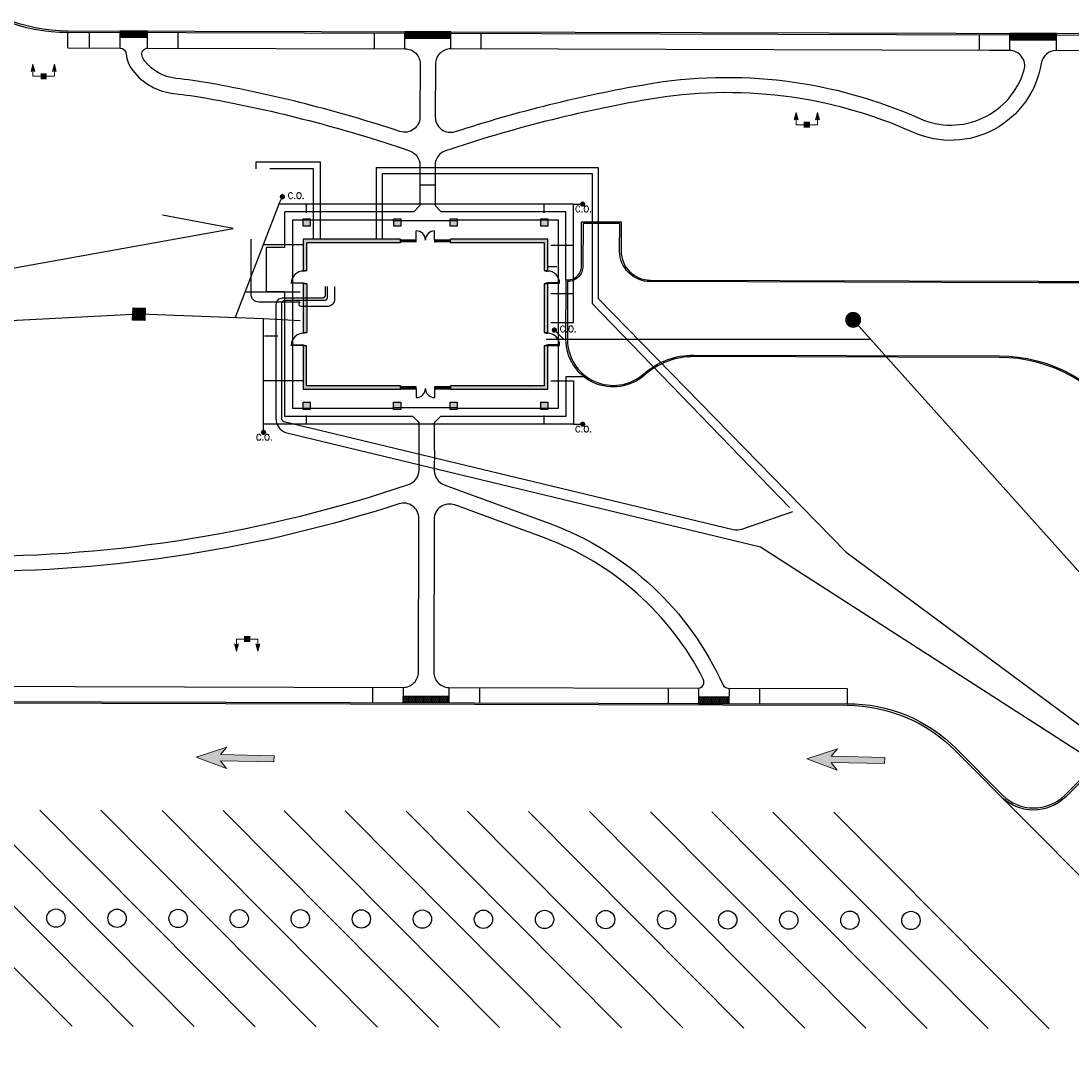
# Model space of a CAD drawing. Header units: feet. Extents: x 130225 to 136325, y 575087 to 575951.
# Tile 5 of 10: x 133006 to 133350, y 575340 to 575675. Entities that reach past the tile are written whole.
import ezdxf

# ---------------------------------------------------------------- set-up
doc = ezdxf.new("R2010")
doc.units = ezdxf.units.FT
doc.header["$MEASUREMENT"] = 0
doc.linetypes.add('elec', pattern=[0])
for name, color, linetype in [('BD_P_Building', 4, 'Continuous'), ('C-ELEC', 83, 'UTIL-ELEC-GENERAL'), ('C-SAN SERV', 43, 'UTIL-SAN-SERV'), ('C-STM', 132, 'Continuous'), ('C-STM STR', 132, 'Continuous'), ('C-WAT', 153, 'UTIL-WATER'), ('LT_P_Luminaires', 2, 'Continuous'), ('PM_P_Cells', 7, 'Continuous'), ('PM_P_Parking_Lot_Stall', 7, 'Continuous'), ('PV_P_Curb', 120, 'Continuous'), ('PV_P_EOP', 7, 'Continuous'), ('PV_P_Walk', 231, 'Continuous'), ('SH_Text', 7, 'Continuous'), ('UT_P_Electric', 1, 'elec')]:
    doc.layers.add(name, color=color, linetype=linetype)
doc.styles.add('Romans', font='romans.shx', dxfattribs={"height": 2.5})
doc.styles.add('Simplex', font='simplex.shx')
doc.linetypes.add('UTIL-ELEC-GENERAL', pattern='A,1,-0.1,["E",Simplex,S=0.1,R=0,X=-0.033,Y=-0.05],-0.1', length=1.2)
doc.linetypes.add('UTIL-SAN-SERV', pattern='A,1,-0.15,["SS",Simplex,S=0.1,R=0,X=-0.0825,Y=-0.05],-0.15', length=1.3)
doc.linetypes.add('UTIL-WATER', pattern='A,1,-0.1,["W",Simplex,S=0.1,R=0,X=-0.033,Y=-0.05],-0.1', length=1.2)

# ---------------------------------------------------------------- blocks, each defined once
blk = doc.blocks.new('*U890')
h = blk.add_hatch()
h.set_pattern_fill('HEX', color=0)
h.set_pattern_definition([(0, (5.01317, 0), (0, 0.216506), [0.125, -0.25]), (120, (5.01317, 0), (-0.1875, -0.108253), [0.125, -0.25]), (60, (5.13817, 0), (-0.1875, 0.108253), [0.125, -0.25])])
h.paths.add_polyline_path([(0, 0), (9.01, 0), (9.01, 2), (0, 2)])
at = {"color": 0}
blk.add_lwpolyline([(0, 0), (9.01, 0), (9.01, 2), (0, 2)], close=True, dxfattribs=at)
blk = doc.blocks.new('*U891')
h = blk.add_hatch()
h.set_pattern_fill('HEX', color=0)
h.set_pattern_definition([(0, (10.99463, 0), (0, 0.2165064), [0.125, -0.25]), (120, (10.99463, 0), (-0.1875, -0.108253), [0.125, -0.25]), (60, (11.11963, 0), (-0.1875, 0.108253), [0.125, -0.25])])
h.paths.add_polyline_path([(0, 0), (14.99, 0), (14.99, 2), (0, 2)])
at = {"color": 0}
blk.add_lwpolyline([(0, 0), (14.99, 0), (14.99, 2), (0, 2)], close=True, dxfattribs=at)
blk = doc.blocks.new('*U892')
h = blk.add_hatch()
h.set_pattern_fill('HEX', color=0)
h.set_pattern_definition([(0, (11.27072, 0), (0, 0.2165064), [0.125, -0.25]), (120, (11.27072, 0), (-0.1875, -0.108253), [0.125, -0.25]), (60, (11.39572, 0), (-0.1875, 0.108253), [0.125, -0.25])])
h.paths.add_polyline_path([(0, 0), (15.27, 0), (15.27, 2), (0, 2)])
at = {"color": 0}
blk.add_lwpolyline([(0, 0), (15.27, 0), (15.27, 2), (0, 2)], close=True, dxfattribs=at)
blk = doc.blocks.new('*U894')
h = blk.add_hatch()
h.set_pattern_fill('HEX', color=0)
h.set_pattern_definition([(0, (10.99995, 0), (0, 0.2165064), [0.125, -0.25]), (120, (10.99995, 0), (-0.1875, -0.108253), [0.125, -0.25]), (60, (11.12495, 0), (-0.1875, 0.108253), [0.125, -0.25])])
h.paths.add_polyline_path([(0, 0), (15, 0), (15, 2), (0, 2)])
at = {"color": 0}
blk.add_lwpolyline([(0, 0), (15, 0), (15, 2), (0, 2)], close=True, dxfattribs=at)
blk = doc.blocks.new('*U900')
h = blk.add_hatch()
h.set_pattern_fill('HEX', color=0)
h.set_pattern_definition([(0, (5.96185, 0), (0, 0.216506), [0.125, -0.25]), (120, (5.96185, 0), (-0.1875, -0.108253), [0.125, -0.25]), (60, (6.08685, 0), (-0.1875, 0.108253), [0.125, -0.25])])
h.paths.add_polyline_path([(0, 0), (9.96, 0), (9.96, 2), (0, 2)])
at = {"color": 0}
blk.add_lwpolyline([(0, 0), (9.96, 0), (9.96, 2), (0, 2)], close=True, dxfattribs=at)
blk = doc.blocks.new('*U904')
h = blk.add_hatch(color=0)
h.dxf.hatch_style = 1
h.paths.add_polyline_path([(12.73, -0.81), (12.76, 0.19), (4.01, 0.4), (5.04, 1.62), (0, 0), (4.96, -1.86), (3.99, -0.6)])
at = {"color": 0, "linetype": 'Continuous', "lineweight": 0, "flags": 128}
blk.add_lwpolyline([(12.73, -0.81), (12.76, 0.19), (4.01, 0.4), (5.04, 1.62), (0, 0), (4.96, -1.86), (3.99, -0.6)], close=True, dxfattribs=at)
blk = doc.blocks.new('HMAP')
at = {"layer": 'LT_P_Luminaires', "linetype": 'Continuous', "lineweight": 0, "true_color": 0xe0e000, "extrusion": (0, 0, -1)}
for points in [[(0.175, 0.2), (0.143, 0.08, -0.310881), (0.207, 0.08)], [(-0.175, 0.2), (-0.207, 0.08, -0.310881), (-0.143, 0.08)]]:
    blk.add_hatch(color=52, dxfattribs=at).paths.add_polyline_path(points)
at = {"layer": 'LT_P_Luminaires', "color": 52, "linetype": 'Continuous', "lineweight": 13, "true_color": 0xe0e000}
for p, q in [((-0.175, 0), (-0.175, 0.09)), ((-0.175, 0), (-0.05, 0)), ((0.05, 0), (0.175, 0)), ((0.175, 0), (0.175, 0.09))]:
    blk.add_line(p, q, dxfattribs=at)
at = {"layer": 'LT_P_Luminaires', "color": 52, "linetype": 'Continuous', "lineweight": 0, "true_color": 0xe0e000, "flags": 128}
for points in [[(-0.175, 0.2), (-0.143, 0.08, 0.310881), (-0.207, 0.08)], [(0.175, 0.2), (0.207, 0.08, 0.310881), (0.143, 0.08)]]:
    blk.add_lwpolyline(points, format="xyb", close=True, dxfattribs=at)
at = {"layer": 'LT_P_Luminaires', "color": 7, "linetype": 'Continuous', "lineweight": 0, "extrusion": (0, 0, -1)}
blk.add_solid([(0.05, 0.05), (-0.05, 0.05), (0.05, -0.05), (-0.05, -0.05)], dxfattribs=at)

msp = doc.modelspace()

# ---------------------------------------------------------------- hatches: boundary and pattern name
at = {"layer": 'BD_P_Building'}
h = msp.add_hatch(color=256, dxfattribs=at)
h.dxf.hatch_style = 1
h.paths.add_polyline_path([(133130.04, 575556.1), (133099.29, 575556.1), (133099.29, 575569.13), (133098.19, 575569.13), (133098.19, 575555), (133130.04, 575555)])
h.paths.add_polyline_path([(133178.23, 575569.13), (133177.12, 575569.13), (133177.12, 575556.1), (133146.37, 575556.1), (133146.37, 575555), (133178.23, 575555)])
h.paths.add_polyline_path([(133178.23, 575589.47), (133177.08, 575589.47), (133177.08, 575573.47), (133177.12, 575573.47), (133178.23, 575573.47)])
h.paths.add_polyline_path([(133178.23, 575604.04), (133146.37, 575604.04), (133146.37, 575602.89), (133177.08, 575602.89), (133177.08, 575593.8), (133178.23, 575593.8)])
h.paths.add_polyline_path([(133130.04, 575604.04), (133098.19, 575604.04), (133098.19, 575593.8), (133099.33, 575593.8), (133099.33, 575602.89), (133130.04, 575602.89)])
h.paths.add_polyline_path([(133100.46, 575610.43), (133098.12, 575610.43), (133098.12, 575608.35), (133100.46, 575608.35)])
h.paths.add_polyline_path([(133100.46, 575610.68), (133098.12, 575610.68), (133098.12, 575610.43), (133100.46, 575610.43)])
h.paths.add_polyline_path([(133130.16, 575610.68), (133127.83, 575610.68), (133127.83, 575610.04), (133130.16, 575610.04)])
h.paths.add_polyline_path([(133130.16, 575610.04), (133127.83, 575610.04), (133127.83, 575608.35), (133130.16, 575608.35)])
h.paths.add_polyline_path([(133148.62, 575610.68), (133146.29, 575610.68), (133146.29, 575610.04), (133148.62, 575610.04)])
h.paths.add_polyline_path([(133148.62, 575610.04), (133146.29, 575610.04), (133146.29, 575608.35), (133148.62, 575608.35)])
h.paths.add_polyline_path([(133178.29, 575610.68), (133175.95, 575610.68), (133175.95, 575610.43), (133178.29, 575610.43)])
h.paths.add_polyline_path([(133178.29, 575610.43), (133175.95, 575610.43), (133175.95, 575608.35), (133178.29, 575608.35)])
h.paths.add_polyline_path([(133178.29, 575550.69), (133175.95, 575550.69), (133175.95, 575548.6), (133178.29, 575548.6)])
h.paths.add_polyline_path([(133178.29, 575548.6), (133175.95, 575548.6), (133175.95, 575548.35), (133178.29, 575548.35)])
h.paths.add_polyline_path([(133148.62, 575549), (133146.29, 575549), (133146.29, 575548.35), (133148.62, 575548.35)])
h.paths.add_polyline_path([(133148.62, 575550.69), (133146.29, 575550.69), (133146.29, 575549), (133148.62, 575549)])
h.paths.add_polyline_path([(133130.12, 575549), (133127.79, 575549), (133127.79, 575548.35), (133130.12, 575548.35)])
h.paths.add_polyline_path([(133130.12, 575550.69), (133127.79, 575550.69), (133127.79, 575549), (133130.12, 575549)])
h.paths.add_polyline_path([(133100.46, 575548.6), (133098.12, 575548.6), (133098.12, 575548.35), (133100.46, 575548.35)])
h.paths.add_polyline_path([(133100.46, 575550.69), (133098.12, 575550.69), (133098.12, 575548.6), (133100.46, 575548.6)])
h = msp.add_hatch(color=256, dxfattribs=at)
h.dxf.hatch_style = 1
h.paths.add_polyline_path([(133099.33, 575589.47), (133098.19, 575589.47), (133098.19, 575573.47), (133099.33, 575573.47)])
at = {"layer": 'C-STM STR', "linetype": 'Continuous', "lineweight": -3}
msp.add_hatch(color=9, dxfattribs=at).paths.add_polyline_path([(133046.44, 575581.44), (133046.28, 575577.44), (133042.28, 575577.6), (133042.44, 575581.6)])

# ---------------------------------------------------------------- linework, layer by layer
at = {"layer": 'BD_P_Building'}
for p, q in [((133136.35, 575621.86), (133141.35, 575621.85)), ((133136.35, 575621.86), (133136.35, 575615.04)), ((133141.35, 575621.85), (133141.35, 575615.04)), ((133092.19, 575601.31), (133092.19, 575613.04)), ((133134.35, 575613.04), (133092.19, 575613.04)), ((133134.35, 575613.04), (133136.35, 575615.04)), ((133141.35, 575615.04), (133143.35, 575613.04)), ((133184.23, 575613.04), (133143.35, 575613.04)), ((133184.23, 575590.76), (133184.23, 575613.04)), ((133094.79, 575548.6), (133094.79, 575610.43)), ((133094.79, 575610.43), (133127.5, 575610.43)), ((133098.12, 575610.68), (133100.46, 575610.68)), ((133098.12, 575608.35), (133098.12, 575610.68)), ((133100.46, 575610.68), (133100.46, 575608.35)), ((133127.5, 575610.43), (133127.5, 575610.04)), ((133148.75, 575610.04), (133127.5, 575610.04)), ((133127.83, 575610.68), (133130.16, 575610.68)), ((133127.83, 575608.35), (133127.83, 575610.68)), ((133130.16, 575610.68), (133130.16, 575608.35)), ((133146.29, 575610.68), (133148.62, 575610.68)), ((133146.29, 575608.35), (133146.29, 575610.68)), ((133148.62, 575610.68), (133148.62, 575608.35)), ((133148.75, 575610.43), (133181.62, 575610.43)), ((133148.75, 575610.43), (133148.75, 575610.04)), ((133175.95, 575610.68), (133178.29, 575610.68)), ((133175.95, 575608.35), (133175.95, 575610.68)), ((133178.29, 575610.68), (133178.29, 575608.35)), ((133181.62, 575610.43), (133181.62, 575548.6)), ((133100.46, 575608.35), (133098.12, 575608.35)), ((133130.16, 575608.35), (133127.83, 575608.35)), ((133135.21, 575603.83), (133135.21, 575606.75)), ((133141.21, 575603.83), (133141.21, 575606.75)), ((133148.62, 575608.35), (133146.29, 575608.35)), ((133178.29, 575608.35), (133175.95, 575608.35)), ((133130.04, 575604.04), (133098.19, 575604.04)), ((133098.19, 575604.04), (133098.19, 575593.8)), ((133099.33, 575593.8), (133099.33, 575602.89)), ((133130.04, 575602.89), (133099.33, 575602.89)), ((133130.04, 575602.89), (133130.04, 575604.04)), ((133130.21, 575603.83), (133135.04, 575603.83)), ((133135.04, 575603.75), (133130.21, 575603.75)), ((133130.21, 575603.75), (133130.21, 575603.66)), ((133130.21, 575603.66), (133135.04, 575603.66)), ((133135.04, 575603.21), (133130.21, 575603.21)), ((133135.04, 575603.66), (133135.04, 575603.75)), ((133141.37, 575603.83), (133146.21, 575603.83)), ((133146.21, 575603.75), (133141.37, 575603.75)), ((133141.37, 575603.75), (133141.37, 575603.66)), ((133141.37, 575603.66), (133146.21, 575603.66)), ((133146.21, 575603.21), (133141.37, 575603.21)), ((133146.37, 575603.83), (133146.21, 575603.83)), ((133146.21, 575603.83), (133146.21, 575603.21)), ((133146.21, 575603.66), (133146.21, 575603.75)), ((133146.21, 575603.21), (133146.37, 575603.21)), ((133178.23, 575604.04), (133146.37, 575604.04)), ((133146.37, 575602.89), (133146.37, 575604.04)), ((133146.37, 575603.21), (133146.37, 575603.83)), ((133177.08, 575602.89), (133146.37, 575602.89)), ((133177.08, 575602.89), (133177.08, 575593.8)), ((133178.23, 575593.8), (133178.23, 575604.04)), ((133086.19, 575586.81), (133086.19, 575601.31)), ((133092.19, 575601.31), (133086.19, 575601.31)), ((133098.19, 575593.8), (133099.33, 575593.8)), ((133098.27, 575593.63), (133098.27, 575593.8)), ((133098.43, 575593.63), (133098.27, 575593.63)), ((133098.43, 575593.58), (133098.43, 575593.63)), ((133098.59, 575593.58), (133098.43, 575593.58)), ((133098.59, 575593.63), (133098.59, 575593.58)), ((133098.75, 575593.63), (133098.59, 575593.63)), ((133098.75, 575593.8), (133098.75, 575593.63)), ((133177.08, 575593.8), (133178.23, 575593.8)), ((133177.66, 575593.8), (133177.66, 575593.63)), ((133177.66, 575593.63), (133177.82, 575593.63)), ((133177.82, 575593.63), (133177.82, 575593.58)), ((133177.82, 575593.58), (133177.98, 575593.58)), ((133177.98, 575593.58), (133177.98, 575593.63)), ((133177.98, 575593.63), (133178.14, 575593.63)), ((133178.14, 575593.63), (133178.14, 575593.8)), ((133094.27, 575589.78), (133098.27, 575589.78)), ((133094.27, 575589.63), (133094.27, 575589.78)), ((133098.27, 575589.63), (133094.27, 575589.63)), ((133099.33, 575589.47), (133098.19, 575589.47)), ((133098.19, 575589.47), (133098.19, 575573.47)), ((133098.27, 575589.78), (133098.27, 575589.63)), ((133098.27, 575589.47), (133098.27, 575589.63)), ((133098.27, 575589.63), (133098.43, 575589.63)), ((133098.43, 575589.69), (133098.59, 575589.69)), ((133098.43, 575589.63), (133098.43, 575589.69)), ((133098.59, 575589.69), (133098.59, 575589.63)), ((133098.59, 575589.63), (133098.75, 575589.63)), ((133098.75, 575589.63), (133098.75, 575589.47)), ((133099.29, 575589.47), (133099.33, 575589.47)), ((133099.33, 575589.47), (133099.33, 575573.47)), ((133178.23, 575589.47), (133177.08, 575589.47)), ((133177.08, 575589.47), (133177.08, 575573.47)), ((133177.82, 575589.63), (133177.66, 575589.63)), ((133177.66, 575589.63), (133177.66, 575589.47)), ((133177.98, 575589.69), (133177.82, 575589.69)), ((133177.82, 575589.69), (133177.82, 575589.63)), ((133177.98, 575589.63), (133177.98, 575589.69)), ((133178.14, 575589.63), (133177.98, 575589.63)), ((133182.14, 575589.78), (133178.14, 575589.78)), ((133178.14, 575589.78), (133178.14, 575589.63)), ((133178.14, 575589.63), (133182.14, 575589.63)), ((133178.14, 575589.47), (133178.14, 575589.63)), ((133178.23, 575573.47), (133178.23, 575589.47)), ((133182.14, 575589.63), (133182.14, 575589.78)), ((133092.19, 575586.81), (133086.19, 575586.81)), ((133092.19, 575546), (133092.19, 575586.81)), ((133098.19, 575573.47), (133099.33, 575573.47)), ((133098.27, 575573.3), (133098.27, 575573.47)), ((133098.43, 575573.3), (133098.27, 575573.3)), ((133098.43, 575573.25), (133098.43, 575573.3)), ((133098.59, 575573.25), (133098.43, 575573.25)), ((133098.59, 575573.3), (133098.59, 575573.25)), ((133098.75, 575573.3), (133098.59, 575573.3)), ((133098.75, 575573.47), (133098.75, 575573.3)), ((133177.08, 575573.47), (133178.23, 575573.47)), ((133177.12, 575573.47), (133177.08, 575573.47)), ((133177.66, 575573.47), (133177.66, 575573.3)), ((133177.66, 575573.3), (133177.82, 575573.3)), ((133177.82, 575573.3), (133177.82, 575573.25)), ((133177.82, 575573.25), (133177.98, 575573.25)), ((133177.98, 575573.25), (133177.98, 575573.3)), ((133177.98, 575573.3), (133178.14, 575573.3)), ((133178.14, 575573.3), (133178.14, 575573.47)), ((133094.27, 575569.45), (133098.27, 575569.45)), ((133094.27, 575569.3), (133094.27, 575569.45)), ((133098.27, 575569.3), (133094.27, 575569.3)), ((133099.29, 575569.13), (133098.19, 575569.13)), ((133098.19, 575569.13), (133098.19, 575555)), ((133098.27, 575569.45), (133098.27, 575569.3)), ((133098.27, 575569.13), (133098.27, 575569.3)), ((133098.27, 575569.3), (133098.43, 575569.3)), ((133098.43, 575569.35), (133098.59, 575569.35)), ((133098.43, 575569.3), (133098.43, 575569.35)), ((133098.59, 575569.35), (133098.59, 575569.3)), ((133098.59, 575569.3), (133098.75, 575569.3)), ((133098.75, 575569.3), (133098.75, 575569.13)), ((133099.29, 575556.1), (133099.29, 575569.13)), ((133177.12, 575569.13), (133177.12, 575556.1)), ((133178.23, 575569.13), (133177.12, 575569.13)), ((133177.82, 575569.3), (133177.66, 575569.3)), ((133177.66, 575569.3), (133177.66, 575569.13)), ((133177.98, 575569.35), (133177.82, 575569.35)), ((133177.82, 575569.35), (133177.82, 575569.3)), ((133177.98, 575569.3), (133177.98, 575569.35)), ((133178.14, 575569.3), (133177.98, 575569.3)), ((133182.14, 575569.45), (133178.14, 575569.45)), ((133178.14, 575569.45), (133178.14, 575569.3)), ((133178.14, 575569.3), (133182.14, 575569.3)), ((133178.14, 575569.13), (133178.14, 575569.3)), ((133178.23, 575555), (133178.23, 575569.13)), ((133182.14, 575569.3), (133182.14, 575569.45)), ((133190.15, 575559), (133184.23, 575559)), ((133184.23, 575559), (133184.23, 575546)), ((133098.19, 575555), (133130.04, 575555)), ((133130.04, 575556.1), (133099.29, 575556.1)), ((133130.04, 575555), (133130.04, 575556.1)), ((133135.02, 575555.73), (133130.21, 575555.73)), ((133135.02, 575555.27), (133130.21, 575555.27)), ((133130.21, 575555.27), (133130.21, 575555.19)), ((133130.21, 575555.19), (133135.02, 575555.19)), ((133130.21, 575555.1), (133135.02, 575555.1)), ((133135.02, 575555.19), (133135.02, 575555.27)), ((133135.19, 575555.1), (133135.19, 575552.19)), ((133141.19, 575555.1), (133141.19, 575552.19)), ((133146.21, 575555.73), (133141.36, 575555.73)), ((133146.21, 575555.27), (133141.36, 575555.27)), ((133141.36, 575555.27), (133141.36, 575555.19)), ((133141.36, 575555.19), (133146.21, 575555.19)), ((133141.36, 575555.1), (133146.21, 575555.1)), ((133146.21, 575555.73), (133146.21, 575555.1)), ((133146.37, 575555.73), (133146.21, 575555.73)), ((133146.21, 575555.19), (133146.21, 575555.27)), ((133146.21, 575555.1), (133146.37, 575555.1)), ((133177.12, 575556.1), (133146.37, 575556.1)), ((133146.37, 575556.1), (133146.37, 575555)), ((133146.37, 575555), (133178.23, 575555)), ((133172.04, 575556.1), (133172.12, 575556.1)), ((133127.5, 575548.6), (133094.79, 575548.6)), ((133098.12, 575550.69), (133100.46, 575550.69)), ((133098.12, 575548.35), (133098.12, 575550.69)), ((133100.46, 575548.35), (133098.12, 575548.35)), ((133100.46, 575550.69), (133100.46, 575548.35)), ((133127.5, 575549), (133148.75, 575549)), ((133127.5, 575549), (133127.5, 575548.6)), ((133127.79, 575550.69), (133130.12, 575550.69)), ((133127.79, 575548.35), (133127.79, 575550.69)), ((133130.12, 575548.35), (133127.79, 575548.35)), ((133130.12, 575550.69), (133130.12, 575548.35)), ((133146.29, 575550.69), (133148.62, 575550.69)), ((133146.29, 575548.35), (133146.29, 575550.69)), ((133148.62, 575548.35), (133146.29, 575548.35)), ((133148.62, 575550.69), (133148.62, 575548.35)), ((133148.75, 575548.6), (133148.75, 575549)), ((133181.62, 575548.6), (133148.75, 575548.6)), ((133175.95, 575550.69), (133178.29, 575550.69)), ((133175.95, 575548.35), (133175.95, 575550.69)), ((133178.29, 575548.35), (133175.95, 575548.35)), ((133178.29, 575550.69), (133178.29, 575548.35)), ((133134.12, 575546), (133092.19, 575546)), ((133134.12, 575546), (133136.12, 575544)), ((133141.12, 575544), (133143.12, 575546)), ((133184.23, 575546), (133143.12, 575546)), ((133136.12, 575534.83), (133136.12, 575544)), ((133141.12, 575534.85), (133141.12, 575544))]:
    msp.add_line(p, q, dxfattribs=at)
at = {"layer": 'BD_P_Building', "extrusion": (0, 0, -1)}
for p, q in [((133130.04, 575603.83), (133130.04, 575603.21)), ((133130.21, 575603.83), (133130.04, 575603.83)), ((133130.04, 575603.21), (133130.21, 575603.21)), ((133130.21, 575603.21), (133130.21, 575603.83)), ((133135.04, 575603.83), (133135.04, 575603.21)), ((133135.21, 575603.83), (133135.04, 575603.83)), ((133135.04, 575603.21), (133135.21, 575603.21)), ((133135.21, 575603.21), (133135.21, 575603.83)), ((133141.21, 575603.83), (133141.21, 575603.21)), ((133141.37, 575603.83), (133141.21, 575603.83)), ((133141.21, 575603.21), (133141.37, 575603.21)), ((133141.37, 575603.21), (133141.37, 575603.83)), ((133130.21, 575555.73), (133130.04, 575555.73)), ((133130.04, 575555.1), (133130.21, 575555.1)), ((133130.21, 575555.1), (133130.21, 575555.73)), ((133135.19, 575555.73), (133135.02, 575555.73)), ((133135.02, 575555.73), (133135.02, 575555.1)), ((133135.02, 575555.1), (133135.19, 575555.1)), ((133135.19, 575555.1), (133135.19, 575555.73)), ((133141.36, 575555.73), (133141.19, 575555.73)), ((133141.19, 575555.73), (133141.19, 575555.1)), ((133141.19, 575555.1), (133141.36, 575555.1)), ((133141.36, 575555.1), (133141.36, 575555.73))]:
    msp.add_line(p, q, dxfattribs=at)
at = {"layer": 'BD_P_Building'}
for centre, radius, start, end in [((133135.21, 575603.75), 3, 0, 90), ((133141.21, 575603.75), 3, 90, 180), ((133098.27, 575589.63), 4, 90, 180), ((133178.14, 575589.63), 4, 0, 90), ((133098.27, 575569.3), 4, 90, 180), ((133178.14, 575569.3), 4, 0, 90), ((133135.19, 575555.19), 3, 270, 0), ((133141.19, 575555.19), 3, 180, 270)]:
    msp.add_arc(centre, radius, start, end, dxfattribs=at)
at = {"layer": 'C-ELEC', "color": 9, "linetype": 'ByBlock', "flags": 128}
msp.add_lwpolyline([(133075.19, 575607.54), (133052.05, 575611.96)], dxfattribs=at)
for points in [[(133108.45, 575588.58), (133108.45, 575584.49, -0.414214), (133105.95, 575581.99), (133097.42, 575581.99, -0.681408), (133097.22, 575583.47), (133083.62, 575583.47, -0.414214), (133081.12, 575585.97), (133081.12, 575604.04)], [(133105.31, 575588.58), (133105.31, 575585.71, -0.414214), (133104.31, 575584.71), (133091.24, 575584.71, 0.414214), (133089.24, 575582.71), (133089.24, 575545.37, 0.30396), (133092.34, 575540.74), (133247.96, 575503.34), (133363.44, 575429.16), (133454.27, 575391.78)], [(133106.01, 575588.58), (133106.01, 575584.94, -0.414214), (133105.01, 575583.94), (133092.04, 575583.94, 0.414214), (133091.04, 575582.94), (133091.04, 575545.39, 0.346706), (133091.81, 575544.42), (133239.03, 575509.03, 0.142716), (133241.82, 575509.17), (133258.57, 575514.93)]]:
    msp.add_lwpolyline(points, format="xyb", dxfattribs=at)
at = {"layer": 'C-SAN SERV', "color": 9, "const_width": 2.62, "flags": 128}
msp.add_lwpolyline([(133276.97, 575577.65, 1), (133279.58, 575577.65, 1)], format="xyb", close=True, dxfattribs=at)
at = {"layer": 'C-SAN SERV', "color": 9, "linetype": 'ByBlock', "const_width": 0.86, "flags": 128}
msp.add_lwpolyline([(133180.01, 575574.3, 1), (133180.87, 575574.3, 1)], format="xyb", close=True, dxfattribs=at)
at = {"layer": 'C-SAN SERV', "color": 9, "linetype": 'ByBlock', "flags": 128}
for points in [[(133451.06, 575385.01), (133278.28, 575577.65)], [(133283.62, 575571.27), (133177.72, 575571.19)]]:
    msp.add_lwpolyline(points, dxfattribs=at)
at = {"layer": 'C-SAN SERV', "color": 9, "linetype": 'ByBlock'}
msp.add_lwpolyline([(133180.44, 575574.3), (133183.54, 575571.19)], dxfattribs=at)
at = {"layer": 'C-STM', "color": 9, "linetype": 'Continuous', "lineweight": -3}
for p, q in [((133044.54, 575579.52, 1225), (132699.62, 575561.37)), ((133085.19, 575577.98), (133044.54, 575579.52))]:
    msp.add_line(p, q, dxfattribs=at)
at = {"layer": 'C-STM', "color": 9}
for points in [[(133090.19, 575615.54), (133091.35, 575617.95)], [(133099.29, 575612.63), (133099.29, 575615.54)], [(133177.12, 575612.71), (133177.12, 575615.54)], [(133186.73, 575615.54), (133189.69, 575615.54)], [(133085.09, 575602.31), (133098.32, 575602.29)], [(133186.73, 575601.97), (133179.22, 575601.96)], [(133181.23, 575595.01), (133178.23, 575595.01)], [(133097.19, 575586.68), (133079.19, 575586.68)], [(133186.73, 575586.13), (133179.23, 575586.13)], [(133097.19, 575577.37), (133085.19, 575577.98)], [(133098.19, 575557.64), (133085.19, 575557.64)], [(133099.29, 575543.5), (133099.29, 575546.33)], [(133177.12, 575543.5), (133177.12, 575546.33)], [(133085.19, 575540.83), (133085.19, 575543.5)], [(133186.73, 575543.5), (133189.69, 575543.5)]]:
    msp.add_lwpolyline(points, dxfattribs=at)
at = {"layer": 'C-STM', "color": 9, "linetype": 'Continuous', "lineweight": -3}
msp.add_lwpolyline([(133179.22, 575576.81), (133186.73, 575576.81), (133186.72, 575615.54), (133090.19, 575615.54), (133075.89, 575578.46)], dxfattribs=at)
at = {"layer": 'C-STM', "color": 9, "linetype": 'Continuous', "lineweight": -3, "flags": 128}
msp.add_lwpolyline([(133179.23, 575557.64), (133186.73, 575557.64), (133186.73, 575543.5), (133085.19, 575543.5), (133085.19, 575577.98)], dxfattribs=at)
at = {"layer": 'C-STM STR', "color": 9, "const_width": 0.86, "flags": 128}
for points in [[(133090.92, 575617.95, 1), (133091.78, 575617.95, 1)], [(133189.26, 575615.54, 1), (133190.12, 575615.54, 1)], [(133189.26, 575543.5, 1), (133190.12, 575543.5, 1)], [(133084.76, 575540.83, 1), (133085.62, 575540.83, 1)]]:
    msp.add_lwpolyline(points, format="xyb", close=True, dxfattribs=at)
at = {"layer": 'C-STM STR', "color": 9, "linetype": 'Continuous', "lineweight": -3, "elevation": 1225, "flags": 128}
msp.add_lwpolyline([(133046.44, 575581.44), (133046.28, 575577.44), (133042.28, 575577.6), (133042.44, 575581.6), (133046.44, 575581.44)], dxfattribs=at)
at = {"layer": 'C-WAT', "color": 9, "linetype": 'ByBlock', "flags": 128}
for points in [[(133103.83, 575604.04), (133103.83, 575629.23), (133082.61, 575629.23), (133082.61, 575627.04)], [(133101.53, 575604.04), (133101.53, 575627.04), (133087.23, 575627.04)], [(133122.19, 575604.04), (133122.19, 575627.54), (133194.82, 575627.54), (133194.82, 575584.6), (133275.95, 575501.66), (133439.06, 575380.86), (133450.4, 575382.57)], [(133124.19, 575604.04), (133124.19, 575625.54), (133192.82, 575625.54), (133192.82, 575583.02), (133257.41, 575516.28)]]:
    msp.add_lwpolyline(points, dxfattribs=at)
at = {"layer": 'Defpoints'}
for centre in [(133017.2, 575381.83), (133037.2, 575381.77), (133057.2, 575381.72), (133077.2, 575381.66), (133097.2, 575381.61), (133117.2, 575381.56), (133137.2, 575381.5), (133157.2, 575381.45), (133177.2, 575381.39), (133197.2, 575381.34), (133217.2, 575381.29), (133237.2, 575381.23), (133257.2, 575381.18), (133277.2, 575381.13), (133297.2, 575381.07)]:
    msp.add_circle(centre, 3, dxfattribs=at)
at = {"layer": 'PM_P_Parking_Lot_Stall', "flags": 128}
for points in [[(132951.94, 575417.36), (133022.46, 575346.46)], [(132971.94, 575417.3), (133042.46, 575346.4)], [(132991.94, 575417.25), (133062.46, 575346.35)], [(133011.94, 575417.19), (133082.46, 575346.29)], [(133031.94, 575417.14), (133102.46, 575346.24)], [(133051.94, 575417.09), (133122.46, 575346.19)], [(133071.94, 575417.03), (133142.46, 575346.13)], [(133091.94, 575416.98), (133162.46, 575346.08)], [(133111.94, 575416.93), (133182.46, 575346.02)], [(133131.94, 575416.87), (133202.46, 575345.97)], [(133151.94, 575416.82), (133222.46, 575345.92)], [(133171.94, 575416.76), (133242.46, 575345.86)], [(133191.94, 575416.71), (133262.46, 575345.81)], [(133211.94, 575416.66), (133282.46, 575345.76)], [(133231.94, 575416.6), (133302.46, 575345.7)], [(133251.94, 575416.55), (133322.46, 575345.65)], [(133271.94, 575416.49), (133342.46, 575345.59)]]:
    msp.add_lwpolyline(points, dxfattribs=at)
at = {"layer": 'PV_P_Curb'}
for points in [[(133021.12, 575671.67, -0.202833), (132981.8, 575687.91), (132922.5, 575747.54, 0.465621), (132847.25, 575741.25), (132820.03, 575702.79, 0.053319), (132796.77, 575661.13, 0.304087), (132801.83, 575634.51, 0.5406), (132825.34, 575639.24, -0.647019), (132872.13, 575641.17, -0.176332), (132873.74, 575627.12), (132864.77, 575589.62), (132821.26, 575600.02, 0.49551), (132778.96, 575565.44, 0.007804), (132779.31, 575558.45, -0.031087), (132779.5, 575505.57, 0.428333), (132828.62, 575453.19, 0.430652)], [(133606.16, 575466.04, 0.138788), (133670.24, 575585.77, 0.464816), (133605.69, 575669.87), (133602.7, 575670.1), (133021.12, 575671.67)], [(133367.36, 575543, 0.252041), (133326.11, 575565.35), (133226.16, 575565.62, 0.182676), (133209.94, 575559.54, -0.645751), (133184.22, 575571.23), (133184.27, 575590.76, 0.447214), (133189.29, 575595.22), (133189.32, 575609.72), (133202.32, 575609.68), (133202.3, 575600.18, 0.414214), (133211.77, 575590.66), (133339.09, 575590.31), (133373.05, 575590.22, 0.071068)], [(133327.14, 575422.11, 0.406063), (133347.52, 575421.94), (133393.48, 575467.65, -0.01756)], [(133276.33, 575451.98, -0.203221), (133312.12, 575437.21), (133327.14, 575422.11)]]:
    msp.add_lwpolyline(points, format="xyb", dxfattribs=at)
msp.add_lwpolyline([(132828.62, 575453.19), (133276.33, 575451.98)], dxfattribs=at)
at = {"layer": 'PV_P_EOP'}
for points in [[(133021.12, 575672.17, -0.198912), (132982.28, 575688.38), (132922.97, 575748.01, 0.465621), (132846.71, 575741.63), (132819.49, 575703.17, 0.053319), (132796.16, 575661.39, 0.304087), (132801.35, 575634.05, 0.5406), (132825.96, 575638.99, -0.647019), (132871.53, 575640.87, -0.176332), (132873.09, 575627.28), (132864.27, 575590.42), (132821.41, 575600.67, 0.49551), (132778.29, 575565.42, 0.007804), (132778.64, 575558.41, -0.031087), (132778.84, 575505.61, 0.430652), (132828.62, 575452.69)], [(133606.56, 575465.5, 0.138898), (133670.89, 575585.63, 0.478038), (133602.7, 575670.6), (133021.12, 575672.17)], [(133276.33, 575451.48, -0.198912), (133311.64, 575436.74), (133355.9, 575392.25), (133387.86, 575360.12, 0.197903), (133422.98, 575345.38, 0.199922), (133529.75, 575389.02), (133599.43, 575458.34), (133599.56, 575458.46)]]:
    msp.add_lwpolyline(points, format="xyb", dxfattribs=at)
at = {"layer": 'PV_P_EOP', "flags": 128}
for points in [[(133373.05, 575589.72), (133339.09, 575589.81), (133211.77, 575590.16, -0.414214), (133201.8, 575600.18), (133201.82, 575609.18), (133189.82, 575609.22), (133189.79, 575595.22, -0.414214), (133184.77, 575590.23), (133184.72, 575571.23, 0.645751), (133209.61, 575559.91, -0.182676), (133226.17, 575566.12), (133326.11, 575565.85, -0.252041), (133367.78, 575543.27)], [(133347.88, 575421.58), (133347.88, 575421.58, -0.414214), (133326.66, 575421.64)]]:
    msp.add_lwpolyline(points, format="xyb", dxfattribs=at)
msp.add_lwpolyline([(133393.84, 575467.3), (133347.88, 575421.58)], dxfattribs=at)
at = {"layer": 'PV_P_EOP'}
msp.add_lwpolyline([(132828.62, 575452.69), (133276.33, 575451.48)], dxfattribs=at)
at = {"layer": 'PV_P_Walk'}
for points in [[(133021.11, 575666.67), (133021.12, 575671.67)], [(133028.2, 575666.65), (133028.21, 575671.65)], [(133038.2, 575666.62), (133038.21, 575671.63)], [(133047.21, 575666.6), (133047.22, 575671.6)], [(133057.21, 575666.57), (133057.22, 575671.57)], [(133121.47, 575666.4), (133121.48, 575671.4)], [(133131.47, 575666.37), (133131.48, 575671.37)], [(133146.47, 575666.33), (133146.48, 575671.33)], [(133156.47, 575666.31), (133156.48, 575671.31)], [(133319.61, 575665.87), (133319.62, 575670.87)], [(133329.61, 575665.84), (133329.62, 575670.84)], [(133344.88, 575665.8), (133344.9, 575670.8)], [(133120.91, 575457.4), (133120.9, 575452.4)], [(133130.91, 575457.37), (133130.9, 575452.37)], [(133145.91, 575457.33), (133145.9, 575452.33)], [(133155.91, 575457.31), (133155.89, 575452.31)], [(133217.66, 575457.14), (133217.64, 575452.14)], [(133227.66, 575457.11), (133227.64, 575452.11)], [(133237.62, 575457.09), (133237.61, 575452.09)], [(133247.62, 575457.06), (133247.61, 575452.06)], [(133276.34, 575456.98), (133276.33, 575451.98)]]:
    msp.add_lwpolyline(points, dxfattribs=at)
for points in [[(133602.7, 575670.6), (133602.68, 575665.11), (133344.81, 575665.8, 0.368716), (133339.86, 575661.6, -0.492355), (133298.02, 575639, 0.149053), (133211.2, 575649.8, 0.038126), (133144.77, 575632.96, 0.32131), (133141.37, 575628.23), (133141.35, 575621.85)], [(133021.11, 575666.67), (133038.22, 575666.62, -0.394236), (133040.21, 575664.76, 0.151479), (133042.33, 575659.23, 0.202224), (133055.94, 575651.72, -0.018044), (133066.65, 575650.19, -0.038126), (133132.99, 575632.99, -0.32131), (133136.37, 575628.25), (133136.35, 575621.86)], [(133322.95, 575665.86, 0.000005), (133322.95, 575665.86), (133146.47, 575666.33, 0.414214), (133141.46, 575661.35), (133141.41, 575644.04, 0.510164), (133147.95, 575639.27, -0.035361), (133210.34, 575654.73, -0.149053), (133300.06, 575643.56, 0.455375), (133334.26, 575659.45, 0.498375), (133329.47, 575665.84), (133322.95, 575665.86)], [(132828.63, 575458.19), (132905.72, 575457.98, 0.283826), (132907.51, 575459.08, -0.283826), (132974.67, 575500.3), (132987.99, 575500.26, 0.081991), (133132.69, 575523.75, 0.32131), (133136.1, 575528.47), (133136.12, 575534.86)], [(133141.12, 575534.85), (133141.1, 575528.35, 0.315299), (133144.38, 575523.64), (133178.9, 575510.97, -0.201334), (133235.58, 575458.26, 0.294001), (133237.39, 575457.09), (133276.34, 575456.98)], [(132914.24, 575460.97, 0.580191), (132915.96, 575457.95), (133130.91, 575457.37, 0.414214), (133135.92, 575462.36), (133136.05, 575510.23), (133136.06, 575512.66, 0.510164), (133129.52, 575517.43, -0.079211), (132987.98, 575495.26), (132974.65, 575495.3, 0.26567), (132914.24, 575460.97)], [(133141.06, 575512.89), (133140.92, 575462.35, 0.414214), (133145.91, 575457.33), (133227.4, 575457.11, 0.560119), (133229.19, 575460.02, 0.189783), (133177.18, 575506.28), (133147.78, 575517.07, 0.520567), (133141.06, 575512.39)]]:
    msp.add_lwpolyline(points, format="xyb", dxfattribs=at)
msp.add_lwpolyline([(133136.46, 575661.36), (133136.41, 575644.06, -0.510164), (133129.84, 575639.32, 0.035361), (133067.54, 575655.11, 0.018044), (133056.47, 575656.69, -0.202224), (133046.26, 575662.32, -0.098298), (133045.38, 575664.06, -0.498222), (133047.31, 575666.6), (133131.47, 575666.37, -0.414214)], format="xyb", close=True, dxfattribs=at)
at = {"layer": 'UT_P_Electric', "flags": 128}
msp.add_lwpolyline([(132354.21, 575218.25), (132393.45, 575222.61), (132413.07, 575224.79), (132422.88, 575225.87), (132423.49, 575225.94), (132423.8, 575225.98), (132423.95, 575225.99), (132424.03, 575226), (132424.05, 575226), (132424.06, 575226), (132424.06, 575226.01), (132424.09, 575226.01), (132424.52, 575226.06), (132424.94, 575226.11), (132425.37, 575226.17), (132425.8, 575226.23), (132426.23, 575226.29), (132426.66, 575226.36), (132427.08, 575226.44), (132427.51, 575226.51), (132427.94, 575226.59), (132428.37, 575226.68), (132428.8, 575226.76), (132429.22, 575226.85), (132429.65, 575226.95), (132430.08, 575227.05), (132430.5, 575227.15), (132430.93, 575227.26), (132431.35, 575227.37), (132431.78, 575227.48), (132432.2, 575227.6), (132432.62, 575227.72), (132433.04, 575227.85), (132433.46, 575227.98), (132433.88, 575228.11), (132434.3, 575228.25), (132434.72, 575228.39), (132435.14, 575228.54), (132435.56, 575228.69), (132435.97, 575228.84), (132436.38, 575228.99), (132436.8, 575229.15), (132437.21, 575229.32), (132437.62, 575229.48), (132438.03, 575229.65), (132438.43, 575229.83), (132438.84, 575230.01), (132439.24, 575230.19), (132439.65, 575230.37), (132440.05, 575230.56), (132440.45, 575230.76), (132440.84, 575230.95), (132441.24, 575231.15), (132441.63, 575231.35), (132442.03, 575231.56), (132442.42, 575231.77), (132442.81, 575231.98), (132443.19, 575232.2), (132443.58, 575232.42), (132443.96, 575232.64), (132444.34, 575232.87), (132444.72, 575233.1), (132445.09, 575233.33), (132445.47, 575233.57), (132445.84, 575233.81), (132446.21, 575234.05), (132446.57, 575234.3), (132446.94, 575234.55), (132447.3, 575234.8), (132447.66, 575235.06), (132448.01, 575235.31), (132448.37, 575235.57), (132448.72, 575235.84), (132449.07, 575236.1), (132449.42, 575236.37), (132449.76, 575236.65), (132450.1, 575236.92), (132450.44, 575237.2), (132450.77, 575237.48), (132451.11, 575237.76), (132451.43, 575238.05), (132451.76, 575238.34), (132452.09, 575238.63), (132452.41, 575238.92), (132452.72, 575239.21), (132453.04, 575239.51), (132453.35, 575239.81), (132453.66, 575240.11), (132453.97, 575240.42), (132454.27, 575240.73), (132454.42, 575240.88), (132454.46, 575240.92), (132454.48, 575240.94), (132454.48, 575240.95), (132454.49, 575240.95), (132454.49, 575240.95), (132454.49, 575240.96), (132454.5, 575240.96), (132454.5, 575240.97), (132455.04, 575241.52), (132457.19, 575243.75), (132461.48, 575248.19), (132470.07, 575257.07), (132487.24, 575274.85), (132521.59, 575310.39), (132590.28, 575381.48), (132658.97, 575452.56), (132693.31, 575488.11), (132697.6, 575492.55), (132698.68, 575493.66), (132698.95, 575493.94), (132699.01, 575494.01), (132699.02, 575494.02), (132699.03, 575494.02), (132699.04, 575494.04), (132699.06, 575494.06), (132699.16, 575494.16), (132699.53, 575494.54), (132700.27, 575495.31), (132701.02, 575496.07), (132701.78, 575496.83), (132702.54, 575497.59), (132703.3, 575498.34), (132704.07, 575499.09), (132704.84, 575499.84), (132705.61, 575500.59), (132706.39, 575501.33), (132707.17, 575502.07), (132707.96, 575502.81), (132708.74, 575503.55), (132709.54, 575504.28), (132710.33, 575505.01), (132711.13, 575505.74), (132711.94, 575506.46), (132712.75, 575507.18), (132713.56, 575507.9), (132714.37, 575508.61), (132715.19, 575509.33), (132716.01, 575510.03), (132716.84, 575510.74), (132717.67, 575511.44), (132718.5, 575512.14), (132719.34, 575512.84), (132720.18, 575513.53), (132721.02, 575514.22), (132721.87, 575514.91), (132722.72, 575515.59), (132723.58, 575516.27), (132724.44, 575516.95), (132725.3, 575517.62), (132726.16, 575518.29), (132727.03, 575518.96), (132727.9, 575519.62), (132728.78, 575520.28), (132729.66, 575520.93), (132730.54, 575521.59), (132731.42, 575522.24), (132732.31, 575522.88), (132733.2, 575523.52), (132734.1, 575524.16), (132734.99, 575524.8), (132735.9, 575525.43), (132736.8, 575526.05), (132737.71, 575526.68), (132738.62, 575527.3), (132739.53, 575527.91), (132740.45, 575528.53), (132741.37, 575529.13), (132742.29, 575529.74), (132743.22, 575530.34), (132744.15, 575530.94), (132745.08, 575531.53), (132746.01, 575532.12), (132746.95, 575532.7), (132747.89, 575533.28), (132748.84, 575533.86), (132749.78, 575534.43), (132750.73, 575535), (132751.69, 575535.57), (132752.64, 575536.13), (132753.6, 575536.69), (132754.56, 575537.24), (132755.52, 575537.79), (132756.49, 575538.33), (132757.46, 575538.87), (132758.43, 575539.41), (132759.4, 575539.94), (132760.38, 575540.47), (132761.36, 575540.99), (132762.34, 575541.51), (132763.32, 575542.03), (132764.31, 575542.54), (132765.3, 575543.05), (132766.29, 575543.55), (132767.28, 575544.05), (132768.28, 575544.54), (132769.27, 575545.03), (132770.27, 575545.51), (132771.28, 575545.99), (132772.28, 575546.47), (132773.29, 575546.94), (132774.3, 575547.41), (132775.31, 575547.87), (132776.32, 575548.33), (132777.34, 575548.78), (132778.35, 575549.23), (132779.37, 575549.68), (132780.4, 575550.12), (132781.42, 575550.55), (132782.44, 575550.98), (132783.47, 575551.41), (132784.5, 575551.83), (132785.53, 575552.25), (132786.56, 575552.66), (132787.6, 575553.07), (132788.63, 575553.47), (132789.67, 575553.87), (132790.71, 575554.27), (132791.75, 575554.65), (132792.8, 575555.04), (132793.84, 575555.42), (132794.89, 575555.79), (132795.93, 575556.17), (132796.98, 575556.53), (132798.03, 575556.89), (132799.09, 575557.25), (132800.14, 575557.6), (132801.19, 575557.95), (132802.25, 575558.29), (132803.31, 575558.63), (132804.37, 575558.96), (132805.43, 575559.29), (132806.49, 575559.61), (132807.55, 575559.93), (132808.61, 575560.24), (132809.68, 575560.55), (132810.74, 575560.86), (132811.81, 575561.16), (132812.88, 575561.45), (132813.95, 575561.74), (132815.01, 575562.02), (132816.09, 575562.3), (132817.16, 575562.58), (132818.23, 575562.85), (132819.3, 575563.12), (132820.38, 575563.38), (132821.45, 575563.63), (132822.52, 575563.88), (132823.6, 575564.13), (132824.68, 575564.37), (132825.75, 575564.61), (132826.83, 575564.84), (132827.91, 575565.06), (132828.99, 575565.29), (132830.07, 575565.5), (132831.15, 575565.72), (132832.23, 575565.92), (132833.31, 575566.13), (132834.39, 575566.32), (132835.47, 575566.52), (132836.55, 575566.7), (132837.63, 575566.89), (132838.72, 575567.06), (132839.8, 575567.24), (132840.88, 575567.41), (132841.96, 575567.57), (132843.05, 575567.73), (132844.13, 575567.88), (132845.21, 575568.03), (132846.29, 575568.18), (132847.38, 575568.32), (132848.46, 575568.45), (132849.54, 575568.58), (132850.62, 575568.71), (132851.71, 575568.83), (132852.79, 575568.94), (132853.87, 575569.05), (132854.95, 575569.16), (132856.03, 575569.26), (132857.11, 575569.36), (132858.2, 575569.45), (132859.28, 575569.54), (132860.36, 575569.62), (132861.44, 575569.7), (132862.51, 575569.77), (132863.59, 575569.84), (132864.67, 575569.9), (132865.75, 575569.96), (133075.19, 575607.54)], dxfattribs=at)
at = {"layer": 'UT_P_Electric'}
msp.add_lwpolyline([(133085.44, 575572.45), (133089.82, 575572.45)], dxfattribs=at)

# ---------------------------------------------------------------- block references
at = {"layer": 'LT_P_Luminaires', "color": 52, "linetype": 'Continuous', "lineweight": 0, "xscale": 20, "yscale": 20, "zscale": 20}
for p in [(133013.17, 575657.37), (133263.1, 575641.52)]:
    msp.add_blockref('HMAP', p, dxfattribs=at)
at = {"layer": 'LT_P_Luminaires', "color": 52, "linetype": 'Continuous', "lineweight": 0, "xscale": 20, "yscale": 20, "zscale": 20, "rotation": 180}
msp.add_blockref('HMAP', (133079.8, 575473.16), dxfattribs=at)
at = {"layer": 'PM_P_Cells'}
for name, p in [('*U890', (133038.2, 575670.13)), ('*U891', (133131.49, 575669.88)), ('*U892', (133329.62, 575669.34)), ('*U894', (133130.9, 575452.37)), ('*U900', (133227.64, 575452.11))]:
    msp.add_blockref(name, p, dxfattribs=at)
at = {"layer": 'SH_Text', "xscale": 2, "yscale": 2, "zscale": 2}
for p in [(133063.09, 575434.56), (133263.09, 575434.02)]:
    msp.add_blockref('*U904', p, dxfattribs=at)

# ---------------------------------------------------------------- texts
at = {"layer": 'C-SAN SERV', "color": 9, "linetype": 'ByBlock', "style": 'Romans'}
msp.add_text('C.O.', height=2.025, dxfattribs=at).set_placement((133182.2, 575573.66))
msp.add_text('C.O.', height=2.025, dxfattribs=at).set_placement((133182.2, 575573.66))
at = {"layer": 'C-STM STR', "color": 9, "style": 'Romans'}
for p in [(133093.11, 575617.31), (133187.21, 575612.92), (133187.21, 575540.88), (133082.7, 575538.22)]:
    msp.add_text('C.O.', height=2.025, dxfattribs=at).set_placement(p)

doc.saveas('drawing.dxf')
